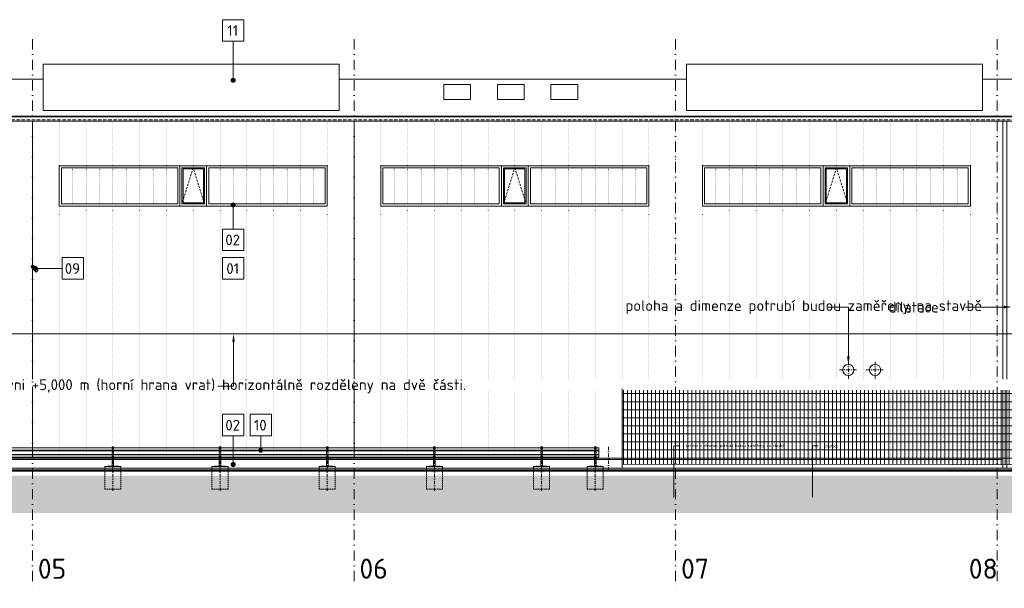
# Model space of a CAD drawing. Header units: millimetres. Extents: x -725694 to 4766210, y -2984614 to 2187451.
# Tile 39 of 256: x 41525 to 78265, y -91550 to -70355. Entities that reach past the tile are written whole.
import ezdxf
from ezdxf import colors
from ezdxf.entities.mleader import LeaderData, LeaderLine
from ezdxf.math import Vec2, Vec3

# ---------------------------------------------------------------- set-up
doc = ezdxf.new("R2010")
doc.units = ezdxf.units.MM
for name, pattern in [('CARKOVANA', [5, 3, -2]), ('CENTERX2', [101.6, 63.5, -12.7, 12.7, -12.7]), ('DASHDOT', [25.4, 12.7, -6.35, 0, -6.35]), ('DOT', [6.35, 0, -6.35]), ('HIDDEN', [9.525, 6.35, -3.175]), ('ČÁRKOVANÁ', [19.05, 12.7, -6.35])]:
    doc.linetypes.add(name, pattern=pattern)
for name, color, linetype, lineweight in [('A99_FVE_řez', 7, 'Continuous', 5), ('A99_N_kce-pohl', 7, 'Continuous', 9), ('A99_N_leg-text', 7, 'Continuous', 9), ('A99_N_osy', 7, 'CENTERX2', 9), ('A99_N_sraf', 7, 'Continuous', 0), ('A99_N_sraf @ 200', 7, 'Continuous', 0), ('A99_N_txt-popis-200', 7, 'Continuous', 5), ('A99_N_txt-popis-200 @ 200', 7, 'Continuous', 5), ('A99_N_txt-popis-200 @ 50', 7, 'Continuous', 5), ('A99_N_txt-popis-50 @ 200', 7, 'Continuous', 9), ('A99_S_kce-pohl', 7, 'Continuous', 5), ('A99_S_kce-pohl @ 1', 7, 'Continuous', 5), ('A99_S_kce-pohl @ 100', 7, 'Continuous', 5), ('A99_S_kce-pohl @ 200', 7, 'Continuous', 5), ('A99_S_kce-pohl @ 250', 7, 'Continuous', 5), ('A99_S_kce-pohl @ 50 (2)', 7, 'Continuous', 5), ('A99_S_kce-pohl @ 500', 7, 'Continuous', 5)]:
    doc.layers.add(name, color=color, linetype=linetype, lineweight=lineweight)
doc.styles.add('A99_popis', font='isocpeur.ttf')
doc.styles.add('ad_popis 100', font='isocpeur.ttf', dxfattribs={"height": 200})
doc.styles.add('ISOCPEUR_2', font='isocpeur.ttf', dxfattribs={"height": 2})
pattern_1 = [(0, (-300000, 5), (0, 300), []), (90, (-300000, 5), (-150, 9e-15), [])]

# ---------------------------------------------------------------- blocks, each defined once
blk = doc.blocks.new('*U6473')
at = {"layer": 'A99_S_kce-pohl @ 1', "linetype": 'Continuous', "lineweight": 5, "ltscale": 18, "transparency": 33554559}
h = blk.add_hatch(dxfattribs=at)
h.set_pattern_fill('NET 600/300', color=256, scale=0.5)
h.set_pattern_definition(pattern_1)
h.paths.add_polyline_path([(137490, -83615), (115000, -83615), (115000, -84115), (64000, -84115), (64010, -86920), (137490, -86995)])
at = {"layer": 'A99_S_kce-pohl @ 100', "linetype": 'Continuous', "lineweight": 5, "ltscale": 18, "transparency": 33554559}
h = blk.add_hatch(dxfattribs=at)
h.set_pattern_fill('NET 600/300', color=256, scale=0.5)
h.set_pattern_definition(pattern_1)
h.paths.add_polyline_path([(137490, -83615), (115000, -83615), (115000, -84115), (64000, -84115), (64010, -86920), (137490, -86995)])
at = {"layer": 'A99_S_kce-pohl @ 200', "linetype": 'Continuous', "lineweight": 5, "ltscale": 18, "transparency": 33554559}
h = blk.add_hatch(dxfattribs=at)
h.set_pattern_fill('NET 600/300', color=256, scale=0.5)
h.set_pattern_definition(pattern_1)
h.paths.add_polyline_path([(137490, -83615), (115000, -83615), (115000, -84115), (64000, -84115), (64010, -86920), (137490, -86995)])
at = {"layer": 'A99_S_kce-pohl @ 250', "linetype": 'Continuous', "lineweight": 5, "ltscale": 18, "transparency": 33554559}
h = blk.add_hatch(dxfattribs=at)
h.set_pattern_fill('NET 600/300', color=256, scale=0.5)
h.set_pattern_definition(pattern_1)
h.paths.add_polyline_path([(137490, -83615), (115000, -83615), (115000, -84115), (64000, -84115), (64010, -86920), (137490, -86995)])
at = {"layer": 'A99_S_kce-pohl @ 50 (2)', "linetype": 'Continuous', "lineweight": 5, "ltscale": 18, "transparency": 33554559}
h = blk.add_hatch(dxfattribs=at)
h.set_pattern_fill('NET 600/300', color=256, scale=0.5)
h.set_pattern_definition(pattern_1)
h.paths.add_polyline_path([(137490, -83615), (115000, -83615), (115000, -84115), (64000, -84115), (64010, -86920), (137490, -86995)])
at = {"layer": 'A99_S_kce-pohl @ 500', "linetype": 'Continuous', "lineweight": 5, "ltscale": 18, "transparency": 33554559}
h = blk.add_hatch(dxfattribs=at)
h.set_pattern_fill('NET 600/300', color=256, scale=0.5)
h.set_pattern_definition(pattern_1)
h.paths.add_polyline_path([(137490, -83615), (115000, -83615), (115000, -84115), (64000, -84115), (64010, -86920), (137490, -86995)])
blk = doc.blocks.new('*U5900')
at = {"layer": 'A99_N_txt-popis-200 @ 200', "lineweight": 9}
ml = blk.add_multileader_mtext('Standard', dxfattribs=at)
ml.set_content('\\A1;{\\C256;poloha a dimenze potrubí budou zaměřeny na stavbě}', color=1, style='A99_popis')
ml.set_leader_properties(color=256, linetype='ByLayer', lineweight=-1)
ml.build(insert=Vec2(0, 0))
ml.multileader.update_dxf_attribs({"dogleg_length": 200, "arrow_head_size": 300, "scale": 200})
ctx = ml.context
ctx.base_point, ctx.scale, ctx.char_height, ctx.arrow_head_size, ctx.landing_gap_size, ctx.plane_origin = Vec3(63125, -81070), 200, 400, 300, 1000, Vec3(65927.5, -90250)
notes = []
notes.append((ctx, [(1, (1, 1, 0), (72445, -81070), (-1, 0), 800, [(0, [(72445, -83200)], 0, [])])]))
ctx.mtext.insert, ctx.mtext.width, ctx.mtext.flow_direction = Vec3(64125, -80810), 6653.746, 5
at = {"layer": 'A99_N_txt-popis-200 @ 50', "lineweight": 9}
ml = blk.add_multileader_mtext('Standard', dxfattribs=at)
ml.set_content('\\A1;{\\C256;poloha a dimenze potrubí budou zaměřeny na stavbě}', color=1, style='A99_popis')
ml.set_leader_properties(color=256, linetype='ByLayer', lineweight=-1)
ml.build(insert=Vec2(0, 0))
ml.multileader.update_dxf_attribs({"dogleg_length": 200, "arrow_head_size": 75, "scale": 50})
ctx = ml.context
ctx.base_point, ctx.scale, ctx.char_height, ctx.arrow_head_size, ctx.landing_gap_size, ctx.plane_origin = Vec3(66127.5, -86245), 50, 100, 75, 250, Vec3(65927.5, -90250)
notes.append((ctx, [(0, (1, 1, 0), (65927.5, -86245), (1, 0), 200, [(0, [(65927.5, -88220)], 0, [])])]))
ctx.mtext.insert, ctx.mtext.width, ctx.mtext.flow_direction = Vec3(66377.5, -86180), 6653.746, 5
for ctx, leaders in notes:
    for number, flags, end, landing, length, lines in leaders:
        leader = LeaderData()
        leader.index, (leader.has_last_leader_line, leader.has_dogleg_vector, leader.attachment_direction) = number, flags
        leader.last_leader_point, leader.dogleg_vector, leader.dogleg_length = Vec3(end), Vec3(landing), length
        for number, points, colour, breaks in lines:
            line = LeaderLine()
            line.index, line.vertices, line.color, line.breaks = number, Vec3.list(points), colors.encode_raw_color(colour), breaks
            leader.lines.append(line)
        ctx.leaders.append(leader)
blk = doc.blocks.new('*U6242')
at = {"layer": 'A99_N_txt-popis-200 @ 200', "lineweight": 9}
ml = blk.add_multileader_mtext('Standard', dxfattribs=at)
ml.set_content('\\A1;{\\C256;dilatace}', color=1, style='A99_popis')
ml.set_leader_properties(color=256, linetype='ByLayer', lineweight=-1)
ml.build(insert=Vec2(0, 0))
ml.multileader.update_dxf_attribs({"dogleg_length": 200, "arrow_head_size": 300, "scale": 200})
ctx = ml.context
ctx.base_point, ctx.scale, ctx.char_height, ctx.arrow_head_size, ctx.landing_gap_size, ctx.plane_origin = Vec3(73020, -81070), 200, 400, 300, 1000, Vec3(71102.5, -90250)
ctx.text_align_type = 2
notes = []
notes.append((ctx, [(1, (1, 1, 0), (77620, -81070), (-1, 0), 800, [(0, [(78550, -81065)], 0, [])])]))
ctx.mtext.insert, ctx.mtext.width, ctx.mtext.alignment, ctx.mtext.flow_direction = Vec3(75820, -80870), 2135, 3, 5
at = {"layer": 'A99_N_txt-popis-200 @ 50', "lineweight": 9}
ml = blk.add_multileader_mtext('Standard', dxfattribs=at)
ml.set_content('\\A1;{\\C256;dilatace}', color=1, style='A99_popis')
ml.set_leader_properties(color=256, linetype='ByLayer', lineweight=-1)
ml.build(insert=Vec2(0, 0))
ml.multileader.update_dxf_attribs({"dogleg_length": 200, "arrow_head_size": 75, "scale": 50})
ctx = ml.context
ctx.base_point, ctx.scale, ctx.char_height, ctx.arrow_head_size, ctx.landing_gap_size, ctx.plane_origin = Vec3(71302.5, -86245), 50, 100, 75, 250, Vec3(71102.5, -90250)
notes.append((ctx, [(0, (1, 1, 0), (71102.5, -86245), (1, 0), 200, [(0, [(71102.5, -88220)], 0, [])])]))
ctx.mtext.insert, ctx.mtext.width, ctx.mtext.flow_direction = Vec3(71552.5, -86195), 6653.746, 5
for ctx, leaders in notes:
    for number, flags, end, landing, length, lines in leaders:
        leader = LeaderData()
        leader.index, (leader.has_last_leader_line, leader.has_dogleg_vector, leader.attachment_direction) = number, flags
        leader.last_leader_point, leader.dogleg_vector, leader.dogleg_length = Vec3(end), Vec3(landing), length
        for number, points, colour, breaks in lines:
            line = LeaderLine()
            line.index, line.vertices, line.color, line.breaks = number, Vec3.list(points), colors.encode_raw_color(colour), breaks
            leader.lines.append(line)
        ctx.leaders.append(leader)

msp = doc.modelspace()

# ---------------------------------------------------------------- hatches: boundary and pattern name
at = {"layer": 'A99_N_leg-text', "lineweight": 9}
h = msp.add_hatch(color=256, dxfattribs=at)
h.dxf.hatch_style = 1
edge = h.paths.add_edge_path()
edge.add_arc((49490, -72617.5), 75, 0, 360)
h = msp.add_hatch(color=256, dxfattribs=at)
h.dxf.hatch_style = 1
edge = h.paths.add_edge_path()
edge.add_arc((49490, -77260), 75, 0, 360)
at = {"layer": 'A99_N_leg-text', "lineweight": 5}
h = msp.add_hatch(color=256, dxfattribs=at)
h.dxf.hatch_style = 1
edge = h.paths.add_edge_path()
edge.add_arc((42110, -79625), 75, 0, 360)
at = {"layer": 'A99_N_leg-text', "lineweight": 9}
h = msp.add_hatch(color=256, dxfattribs=at)
h.dxf.hatch_style = 1
edge = h.paths.add_edge_path()
edge.add_arc((50520, -86404.5), 75, 0, 360)
h = msp.add_hatch(color=256, dxfattribs=at)
h.dxf.hatch_style = 1
edge = h.paths.add_edge_path()
edge.add_arc((49490, -86935), 75, 0, 360)
at = {"layer": 'A99_N_sraf @ 200', "linetype": 'Continuous', "lineweight": 0, "transparency": 33554610}
h = msp.add_hatch(color=252, dxfattribs=at)
h.dxf.hatch_style = 1
h.paths.add_polyline_path([(-3467.5, -87355), (-3467.5, -88737.5), (151662.5, -88737.5), (151662.5, -87355)])

# ---------------------------------------------------------------- linework, layer by layer
at = {"layer": 'A99_FVE_řez', "lineweight": 5, "ltscale": 2}
for points in [[(42405, -72017.5), (53445, -72017.5), (53445, -73745), (42405, -73745)], [(66410, -72017.5), (77450, -72017.5), (77450, -73745), (66410, -73745)]]:
    msp.add_lwpolyline(points, close=True, dxfattribs=at)
at = {"layer": 'A99_N_kce-pohl', "lineweight": 5, "ltscale": 2}
msp.add_line((78205, -86695), (30075, -86695), dxfattribs=at)
at = {"layer": 'A99_N_kce-pohl', "color": 252, "lineweight": 50}
msp.add_line((151570, -87155), (-3425, -87155), dxfattribs=at)
at = {"layer": 'A99_N_kce-pohl', "color": 1, "lineweight": 9}
for points in [[(29600, -72570), (42405, -72570)], [(53445, -72570), (66410, -72570)], [(77450, -72570), (90960, -72570)], [(138875, -82070), (-650, -82070)]]:
    msp.add_lwpolyline(points, dxfattribs=at)
at = {"layer": 'A99_N_kce-pohl', "color": 1, "linetype": 'Continuous', "lineweight": 5}
for points in [[(57350, -72770), (58350, -72770), (58350, -73325), (57350, -73325)], [(59350, -72770), (60350, -72770), (60350, -73325), (59350, -73325)], [(61350, -72770), (62350, -72770), (62350, -73325), (61350, -73325)]]:
    msp.add_lwpolyline(points, close=True, dxfattribs=at)
at = {"layer": 'A99_N_kce-pohl', "color": 1, "linetype": 'Continuous', "lineweight": 9}
msp.add_lwpolyline([(138875, -73945), (-650, -73945)], dxfattribs=at)
at = {"layer": 'A99_N_kce-pohl', "color": 1, "linetype": 'Continuous', "lineweight": 5}
for points in [[(138875, -73970), (-650, -73970)], [(138875, -74135), (-650, -74135)]]:
    msp.add_lwpolyline(points, dxfattribs=at)
at = {"layer": 'A99_N_kce-pohl', "color": 1, "linetype": 'ČÁRKOVANÁ', "lineweight": 0, "ltscale": 10}
msp.add_lwpolyline([(138875, -74085), (-650, -74085)], dxfattribs=at)
at = {"layer": 'A99_N_kce-pohl', "color": 1, "lineweight": 5}
msp.add_lwpolyline([(78205, -74135), (78355, -74135), (78355, -87070), (78205, -87070)], close=True, dxfattribs=at)
at = {"layer": 'A99_N_kce-pohl', "linetype": 'Continuous', "lineweight": 9, "ltscale": 0.5}
for points in [[(43000, -75800), (47500, -75800), (47500, -77300), (43000, -77300)], [(43080, -75880), (47420, -75880), (47420, -77220), (43080, -77220)], [(47500, -75800), (48500, -75800), (48500, -77300), (47500, -77300)], [(47580, -75880), (48420, -75880), (48420, -77220), (47580, -77220)], [(53000, -75800), (48500, -75800), (48500, -77300), (53000, -77300)], [(52920, -75880), (48580, -75880), (48580, -77220), (52920, -77220)], [(55000, -75800), (59500, -75800), (59500, -77300), (55000, -77300)], [(55080, -75880), (59420, -75880), (59420, -77220), (55080, -77220)], [(60500, -75800), (59500, -75800), (59500, -77300), (60500, -77300)], [(60420, -75880), (59580, -75880), (59580, -77220), (60420, -77220)], [(65000, -75800), (60500, -75800), (60500, -77300), (65000, -77300)], [(64920, -75880), (60580, -75880), (60580, -77220), (64920, -77220)], [(67000, -75800), (71500, -75800), (71500, -77300), (67000, -77300)], [(67080, -75880), (71420, -75880), (71420, -77220), (67080, -77220)], [(71500, -75800), (72500, -75800), (72500, -77300), (71500, -77300)], [(71580, -75880), (72420, -75880), (72420, -77220), (71580, -77220)], [(77000, -75800), (72500, -75800), (72500, -77300), (77000, -77300)], [(76920, -75880), (72580, -75880), (72580, -77220), (76920, -77220)]]:
    msp.add_lwpolyline(points, close=True, dxfattribs=at)
at = {"layer": 'A99_N_kce-pohl', "linetype": 'DOT', "lineweight": 0, "ltscale": 4}
for points in [[(43500, -77220), (43500, -75880)], [(44000, -77220), (44000, -75880)], [(44500, -77220), (44500, -75880)], [(45000, -77220), (45000, -75880)], [(45500, -77220), (45500, -75880)], [(46000, -77220), (46000, -75880)], [(46500, -77220), (46500, -75880)], [(47000, -77220), (47000, -75880)], [(49000, -77220), (49000, -75880)], [(49500, -77220), (49500, -75880)], [(50000, -77220), (50000, -75880)], [(50500, -77220), (50500, -75880)], [(51000, -77220), (51000, -75880)], [(51500, -77220), (51500, -75880)], [(52000, -77220), (52000, -75880)], [(52500, -77220), (52500, -75880)], [(55500, -77220), (55500, -75880)], [(56000, -77220), (56000, -75880)], [(56500, -77220), (56500, -75880)], [(57000, -77220), (57000, -75880)], [(57500, -77220), (57500, -75880)], [(58000, -77220), (58000, -75880)], [(58500, -77220), (58500, -75880)], [(59000, -77220), (59000, -75880)], [(61000, -77220), (61000, -75880)], [(61500, -77220), (61500, -75880)], [(62000, -77220), (62000, -75880)], [(62500, -77220), (62500, -75880)], [(63000, -77220), (63000, -75880)], [(63500, -77220), (63500, -75880)], [(64000, -77220), (64000, -75880)], [(64500, -77220), (64500, -75880)], [(67500, -77220), (67500, -75880)], [(68000, -77220), (68000, -75880)], [(68500, -77220), (68500, -75880)], [(69000, -77220), (69000, -75880)], [(69500, -77220), (69500, -75880)], [(70000, -77220), (70000, -75880)], [(70500, -77220), (70500, -75880)], [(71000, -77220), (71000, -75880)], [(73000, -77220), (73000, -75880)], [(73500, -77220), (73500, -75880)], [(74000, -77220), (74000, -75880)], [(74500, -77220), (74500, -75880)], [(75000, -77220), (75000, -75880)], [(75500, -77220), (75500, -75880)], [(76000, -77220), (76000, -75880)], [(76500, -77220), (76500, -75880)]]:
    msp.add_lwpolyline(points, dxfattribs=at)
at = {"layer": 'A99_N_kce-pohl', "linetype": 'CARKOVANA', "lineweight": 0, "ltscale": 25}
for points in [[(48420, -77220), (48000, -75880), (47580, -77220)], [(59580, -77220), (60000, -75880), (60420, -77220)], [(72420, -77220), (72000, -75880), (71580, -77220)]]:
    msp.add_lwpolyline(points, dxfattribs=at)
at = {"layer": 'A99_N_kce-pohl', "linetype": 'Continuous', "lineweight": 5, "ltscale": 0.5}
for points in [[(47620, -75920), (48380, -75920), (48380, -77180), (47620, -77180)], [(60380, -75920), (59620, -75920), (59620, -77180), (60380, -77180)], [(71620, -75920), (72380, -75920), (72380, -77180), (71620, -77180)]]:
    msp.add_lwpolyline(points, close=True, dxfattribs=at)
at = {"layer": 'A99_N_kce-pohl', "lineweight": 5}
msp.add_lwpolyline([(42037.1, -79517), (41962.9, -79591.2), (42143.2, -79771.6), (42217.4, -79697.3)], close=True, dxfattribs=at)
msp.add_lwpolyline([(42000, -79885), (42000, -79424.1)], dxfattribs=at)
at = {"layer": 'A99_N_kce-pohl', "linetype": 'DASHDOT', "lineweight": 5, "ltscale": 10}
for points in [[(72445, -83740), (72445, -83080)], [(73445, -83740), (73445, -83080)], [(72115, -83410), (72775, -83410)], [(73115, -83410), (73775, -83410)]]:
    msp.add_lwpolyline(points, dxfattribs=at)
at = {"layer": 'A99_N_kce-pohl', "linetype": 'Continuous', "lineweight": 0, "ltscale": 0.5}
for points in [[(-650, -86312), (63137.5, -86312)], [(44970, -86312), (44970, -86282.5), (45030, -86282.5), (45030, -86312)], [(48970, -86312), (48970, -86282.5), (49030, -86282.5), (49030, -86312)], [(52970, -86312), (52970, -86282.5), (53030, -86282.5), (53030, -86312)], [(56970, -86312), (56970, -86282.5), (57030, -86282.5), (57030, -86312)], [(60970, -86312), (60970, -86282.5), (61030, -86282.5), (61030, -86312)], [(62970, -86312), (62970, -86282.5), (63030, -86282.5), (63030, -86312)], [(63137.5, -86312), (63137.5, -86312), (63137.5, -86667)], [(-650, -86404.5), (63137.5, -86404.5)], [(-650, -86422), (63137.5, -86422)], [(-650, -86557), (63137.5, -86557)], [(-650, -86574.5), (63137.5, -86574.5)], [(-650, -86667), (63137.5, -86667)], [(44700, -87060.5), (44700, -87010), (44790, -87010)], [(45000, -87000), (44790, -87000), (44790, -87010), (45000, -87010)], [(44970, -86745), (44970, -87000)], [(45000, -87000), (45210, -87000), (45210, -87010), (45000, -87010)], [(45030, -86745), (45030, -87000)], [(45300, -87060.5), (45300, -87010), (45210, -87010)], [(48700, -87060.5), (48700, -87010), (48790, -87010)], [(49000, -87000), (48790, -87000), (48790, -87010), (49000, -87010)], [(48970, -86745), (48970, -87000)], [(49000, -87000), (49210, -87000), (49210, -87010), (49000, -87010)], [(49030, -86745), (49030, -87000)], [(49300, -87060.5), (49300, -87010), (49210, -87010)], [(52700, -87060.5), (52700, -87010), (52790, -87010)], [(53000, -87000), (52790, -87000), (52790, -87010), (53000, -87010)], [(52970, -86745), (52970, -87000)], [(53000, -87000), (53210, -87000), (53210, -87010), (53000, -87010)], [(53030, -86745), (53030, -87000)], [(53300, -87060.5), (53300, -87010), (53210, -87010)], [(56700, -87060.5), (56700, -87010), (56790, -87010)], [(57000, -87000), (56790, -87000), (56790, -87010), (57000, -87010)], [(56970, -86745), (56970, -87000)], [(57000, -87000), (57210, -87000), (57210, -87010), (57000, -87010)], [(57030, -86745), (57030, -87000)], [(57300, -87060.5), (57300, -87010), (57210, -87010)], [(60700, -87060.5), (60700, -87010), (60790, -87010)], [(61000, -87000), (60790, -87000), (60790, -87010), (61000, -87010)], [(60970, -86745), (60970, -87000)], [(61000, -87000), (61210, -87000), (61210, -87010), (61000, -87010)], [(61030, -86745), (61030, -87000)], [(61300, -87060.5), (61300, -87010), (61210, -87010)], [(62700, -87060.5), (62700, -87010), (62790, -87010)], [(63000, -87000), (62790, -87000), (62790, -87010), (63000, -87010)], [(62970, -86745), (62970, -87000)], [(63000, -87000), (63210, -87000), (63210, -87010), (63000, -87010)], [(63030, -86745), (63030, -87000)], [(63300, -87060.5), (63300, -87010), (63210, -87010)]]:
    msp.add_lwpolyline(points, dxfattribs=at)
at = {"layer": 'A99_N_kce-pohl', "linetype": 'HIDDEN', "lineweight": 0, "ltscale": 8}
for points in [[(44970, -86312), (44970, -86745)], [(45030, -86312), (45030, -86745)], [(48970, -86312), (48970, -86745)], [(49030, -86312), (49030, -86745)], [(52970, -86312), (52970, -86745)], [(53030, -86312), (53030, -86745)], [(56970, -86312), (56970, -86745)], [(57030, -86312), (57030, -86745)], [(60970, -86312), (60970, -86745)], [(61030, -86312), (61030, -86745)], [(62970, -86312), (62970, -86745)], [(63030, -86312), (63030, -86745)], [(44700, -87060.5), (44700, -87860.5), (45000, -87860.5)], [(45300, -87060.5), (45300, -87860.5), (45000, -87860.5)], [(48700, -87060.5), (48700, -87860.5), (49000, -87860.5)], [(49300, -87060.5), (49300, -87860.5), (49000, -87860.5)], [(52700, -87060.5), (52700, -87860.5), (53000, -87860.5)], [(53300, -87060.5), (53300, -87860.5), (53000, -87860.5)], [(56700, -87060.5), (56700, -87860.5), (57000, -87860.5)], [(57300, -87060.5), (57300, -87860.5), (57000, -87860.5)], [(60700, -87060.5), (60700, -87860.5), (61000, -87860.5)], [(61300, -87060.5), (61300, -87860.5), (61000, -87860.5)], [(62700, -87060.5), (62700, -87860.5), (63000, -87860.5)], [(63300, -87060.5), (63300, -87860.5), (63000, -87860.5)]]:
    msp.add_lwpolyline(points, dxfattribs=at)
at = {"layer": 'A99_N_kce-pohl', "linetype": 'DASHDOT', "lineweight": 0, "ltscale": 10}
for points in [[(45000, -86272.5), (45000, -87922.5)], [(49000, -86272.5), (49000, -87922.5)], [(53000, -86272.5), (53000, -87922.5)], [(57000, -86272.5), (57000, -87922.5)], [(61000, -86272.5), (61000, -87922.5)], [(63000, -86272.5), (63000, -87922.5)]]:
    msp.add_lwpolyline(points, dxfattribs=at)
at = {"layer": 'A99_N_kce-pohl', "lineweight": 5, "ltscale": 2}
for points in [[(30075, -86695), (78205, -86695)], [(30075, -86745), (78205, -86745)]]:
    msp.add_lwpolyline(points, dxfattribs=at)
at = {"layer": 'A99_N_kce-pohl', "color": 7, "lineweight": 5, "ltscale": 2}
msp.add_lwpolyline([(151570, -87070), (-550, -87070)], dxfattribs=at)
at = {"layer": 'A99_N_kce-pohl', "lineweight": 5}
for centre, radius in [((42000, -79554.1), 45), ((72445, -83410), 210), ((73445, -83410), 210)]:
    msp.add_circle(centre, radius, dxfattribs=at)
at = {"layer": 'A99_N_leg-text', "lineweight": 9}
for points in [[(49090, -70355), (49090, -71155), (49890, -71155), (49890, -70355)], [(49090, -78160), (49090, -78960), (49890, -78960), (49890, -78160)], [(43110, -79225), (43110, -80025), (43910, -80025), (43910, -79225)], [(49090, -79225), (49090, -80025), (49890, -80025), (49890, -79225)], [(49090, -85065), (49090, -85865), (49890, -85865), (49890, -85065)], [(50120, -85065), (50120, -85865), (50920, -85865), (50920, -85065)]]:
    msp.add_lwpolyline(points, close=True, dxfattribs=at)
for points in [[(49490, -71155), (49490, -72617.5)], [(49490, -78160), (49490, -77260)], [(43110, -79625), (42050, -79625)], [(49490, -85865), (49490, -86935)], [(50520, -85865), (50520, -86404.5)]]:
    msp.add_lwpolyline(points, dxfattribs=at)
for centre in [(49490, -72617.5), (49490, -77260), (50520, -86404.5), (49490, -86935)]:
    msp.add_circle(centre, 75, dxfattribs=at)
at = {"layer": 'A99_N_leg-text', "lineweight": 5}
msp.add_circle((42110, -79625), 75, dxfattribs=at)
at = {"layer": 'A99_N_osy', "linetype": 'DASHDOT', "lineweight": 0, "ltscale": 10}
msp.add_lwpolyline([(63500, -86272.5), (63500, -87155)], dxfattribs=at)
at = {"layer": 'A99_N_sraf', "lineweight": 5, "ltscale": 2}
for p, q in [((42000, -74135), (42000, -86695)), ((54000, -74135), (54000, -86695))]:
    msp.add_line(p, q, dxfattribs=at)
at = {"layer": 'A99_N_sraf', "linetype": 'DOT', "lineweight": 5, "ltscale": 7}
for p, q in [((43000, -74135), (43000, -86695)), ((44000, -74135), (44000, -75800)), ((45000, -74135), (45000, -75800)), ((46000, -74135), (46000, -75800)), ((47000, -74135), (47000, -75800)), ((48000, -74135), (48000, -75800)), ((49000, -74135), (49000, -75800)), ((50000, -74135), (50000, -75800)), ((51000, -74135), (51000, -75800)), ((52000, -74135), (52000, -75800)), ((53000, -74135), (53000, -86695)), ((55000, -74135), (55000, -86695)), ((56000, -74135), (56000, -75800)), ((57000, -74135), (57000, -75800)), ((58000, -74135), (58000, -75800)), ((59000, -74135), (59000, -75800)), ((60000, -74135), (60000, -75800)), ((61000, -74135), (61000, -75800)), ((62000, -74135), (62000, -75800)), ((63000, -74135), (63000, -75800)), ((64000, -74135), (64000, -75800)), ((65000, -74135), (65000, -86695)), ((66000, -74045), (66000, -86695)), ((67000, -74135), (67000, -86695)), ((68000, -74135), (68000, -75800)), ((69000, -74135), (69000, -75800)), ((70000, -74135), (70000, -75800)), ((71000, -74135), (71000, -75800)), ((72000, -74135), (72000, -75800)), ((73000, -74135), (73000, -75800)), ((74000, -74135), (74000, -75800)), ((75000, -74135), (75000, -75800)), ((76000, -74135), (76000, -75800)), ((77000, -74135), (77000, -86695)), ((78000, -74135), (78000, -86695)), ((44000, -77295), (44000, -86695)), ((45000, -77295), (45000, -86695)), ((46000, -77295), (46000, -86695)), ((47000, -77295), (47000, -86695)), ((48000, -77295), (48000, -86695)), ((49000, -77295), (49000, -86695)), ((50000, -77295), (50000, -86695)), ((51000, -77295), (51000, -86695)), ((52000, -77295), (52000, -86695)), ((56000, -77295), (56000, -86695)), ((57000, -77295), (57000, -86695)), ((58000, -77295), (58000, -86695)), ((59000, -77295), (59000, -86695)), ((60000, -77295), (60000, -86695)), ((61000, -77295), (61000, -86695)), ((62000, -77295), (62000, -86695)), ((63000, -77295), (63000, -86695)), ((64000, -77295), (64000, -86695)), ((68000, -77295), (68000, -86695)), ((69000, -77295), (69000, -86695)), ((70000, -77295), (70000, -86695)), ((71000, -77295), (71000, -86695)), ((72000, -77295), (72000, -86695)), ((73000, -77295), (73000, -86695)), ((74000, -77295), (74000, -86695)), ((75000, -77295), (75000, -86695)), ((76000, -77295), (76000, -86695))]:
    msp.add_line(p, q, dxfattribs=at)
at = {"layer": 'A99_S_kce-pohl', "linetype": 'Continuous', "lineweight": 20, "ltscale": 18}
for points in [[(137490, -83615), (115000, -83615), (115000, -84120), (64000, -84115)], [(64000, -86920.1), (137490, -86995.1)]]:
    msp.add_lwpolyline(points, dxfattribs=at)

# ---------------------------------------------------------------- block references
at = {"layer": 'A99_N_txt-popis-200', "color": 4, "linetype": 'Continuous', "lineweight": 0}
msp.add_blockref('*U5900', (0, 0), dxfattribs=at)
at = {"layer": 'A99_S_kce-pohl', "color": 4, "linetype": 'Continuous', "lineweight": 0}
msp.add_blockref('*U6473', (0, 0), dxfattribs=at)

# ---------------------------------------------------------------- texts
at = {"layer": 'A99_N_leg-text', "lineweight": 9, "char_height": 400, "width": 717.083, "attachment_point": 2, "line_spacing_factor": 1.149209, "style": 'ISOCPEUR_2'}
for s, insert in [('{\\fISOCPEUR|b1|i0|c238|p34;11}', (49472.5, -70560)), ('{\\fISOCPEUR|b1|i0|c238|p34;02}', (49472.5, -78365)), ('{\\fISOCPEUR|b1|i0|c238|p34;09}', (43492.5, -79430)), ('{\\fISOCPEUR|b1|i0|c238|p34;01}', (49472.5, -79430)), ('{\\fISOCPEUR|b1|i0|c238|p34;02}', (49472.5, -85270)), ('{\\fISOCPEUR|b1|i0|c238|p34;10}', (50502.5, -85270))]:
    msp.add_mtext(s, dxfattribs=dict(at, insert=insert))
at = {"layer": 'A99_N_osy', "color": 5, "lineweight": 0, "char_height": 750, "attachment_point": 1, "style": 'ad_popis 100', "bg_fill": 3, "box_fill_scale": 1, "bg_fill_color": 256, "bg_fill_transparency": 0}
for s, insert in [('05', (42202.5, -90445)), ('06', (54202.5, -90445)), ('07', (66202.5, -90445)), ('08', (76940, -90445))]:
    msp.add_mtext_dynamic_manual_height_columns(s, width=832.5, gutter_width=1000, heights=[0], dxfattribs=dict(at, insert=insert))

# ---------------------------------------------------------------- next in the draw order: leaders
at = {"layer": 'A99_N_txt-popis-50 @ 200', "lineweight": 9}
ml = msp.add_multileader_mtext('Standard', dxfattribs=at)
ml.set_content('\\A1;{\\C256;vertikalní panely budou v úrovni +5,000 m (horní hrana vrat) horizontálně rozděleny na dvě části. }', color=1, style='A99_popis')
ml.set_leader_properties(color=256, linetype='ByLayer', lineweight=-1)
ml.build(insert=Vec2(0, 0))
ml.multileader.update_dxf_attribs({"dogleg_length": 1, "arrow_head_size": 300, "scale": 200})
ctx = ml.context
ctx.base_point, ctx.scale, ctx.char_height, ctx.arrow_head_size, ctx.landing_gap_size, ctx.plane_origin = Vec3(33355, -84019.6), 200, 400, 300, 250, Vec3(45935, -91306)
notes = []
notes.append((ctx, [(1, (1, 1, 0), (49500, -84019.6), (-1, 0), 585, [(0, [(49505, -82070)], 0, [])])]))
ctx.mtext.insert, ctx.mtext.width, ctx.mtext.flow_direction = Vec3(33605, -83759.6), 15234.519, 5
ctx.mtext.has_bg_fill, ctx.mtext.bg_color, ctx.mtext.bg_scale_factor, ctx.mtext.bg_transparency, ctx.mtext.use_window_bg_color = 1, -1073741824, 1, 0, 1
for ctx, leaders in notes:
    for number, flags, end, landing, length, lines in leaders:
        leader = LeaderData()
        leader.index, (leader.has_last_leader_line, leader.has_dogleg_vector, leader.attachment_direction) = number, flags
        leader.last_leader_point, leader.dogleg_vector, leader.dogleg_length = Vec3(end), Vec3(landing), length
        for number, points, colour, breaks in lines:
            line = LeaderLine()
            line.index, line.vertices, line.color, line.breaks = number, Vec3.list(points), colors.encode_raw_color(colour), breaks
            leader.lines.append(line)
        ctx.leaders.append(leader)

# ---------------------------------------------------------------- next in the draw order: linework, layer by layer
at = {"layer": 'A99_N_osy', "color": 5, "linetype": 'DASHDOT', "lineweight": 9, "ltscale": 30}
for points in [[(42000, -71085), (42000, -91550)], [(54000, -71085), (54000, -91550)], [(66000, -71085), (66000, -91550)], [(78000, -71085), (78000, -91550)]]:
    msp.add_lwpolyline(points, dxfattribs=at)
at = {"layer": 'A99_S_kce-pohl', "linetype": 'Continuous', "lineweight": 20, "ltscale": 18}
msp.add_lwpolyline([(64000, -84115), (64000, -87070)], dxfattribs=at)

# ---------------------------------------------------------------- next in the draw order: block references
at = {"layer": 'A99_N_txt-popis-200', "color": 4, "linetype": 'Continuous', "lineweight": 0}
msp.add_blockref('*U6242', (0, 0), dxfattribs=at)

doc.saveas('drawing.dxf')
